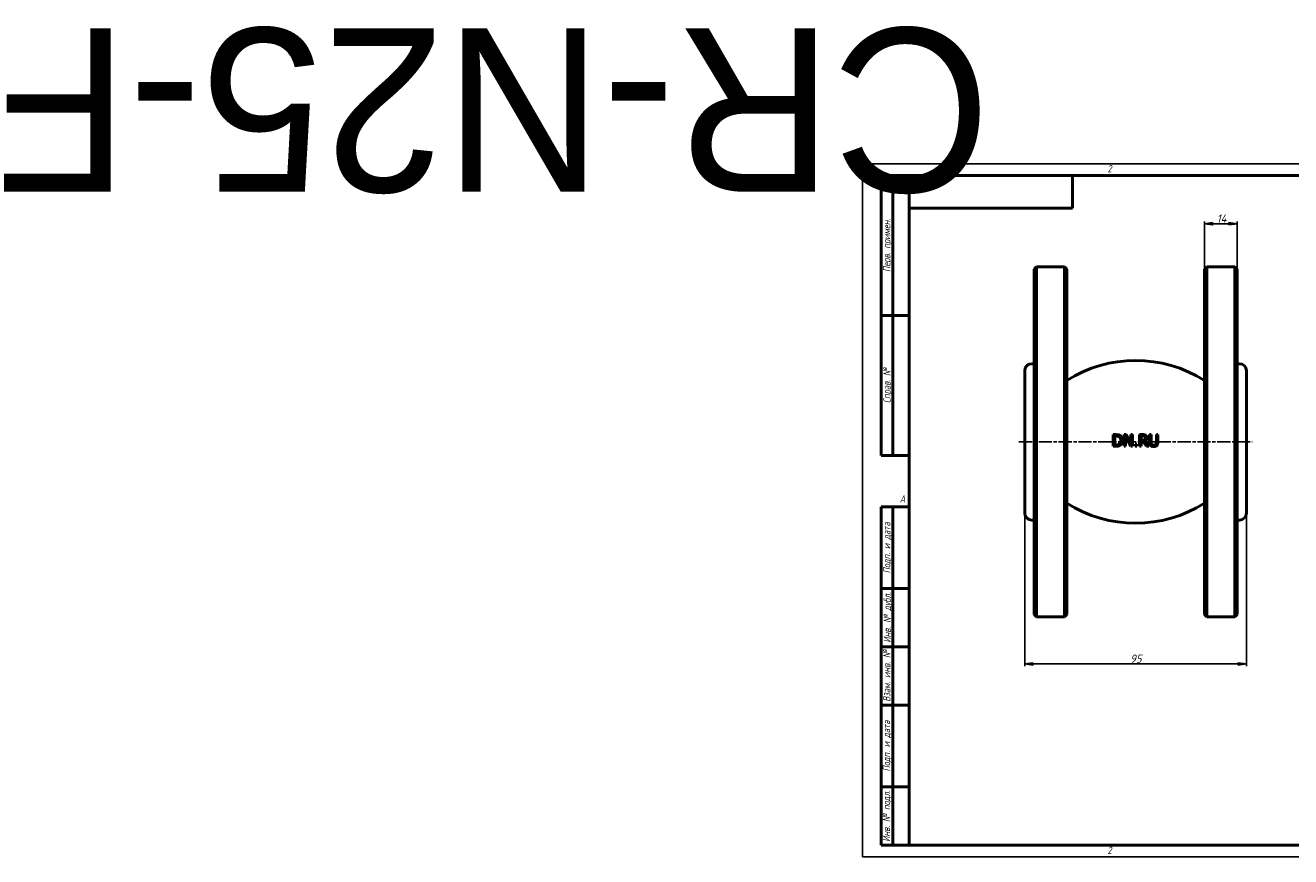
# Model space of a CAD drawing. Header units: millimetres. Extents: x -359 to 2393, y -69 to 356.
# Tile 1 of 4: x -359 to 183, y 0 to 356. Entities that reach past the tile are written whole.
import ezdxf
from ezdxf.enums import TextEntityAlignment as Align

# ---------------------------------------------------------------- set-up
doc = ezdxf.new("R2018")
doc.units = ezdxf.units.MM
doc.linetypes.add('CHAIN', pattern=[0.7087, 0.4724, -0.0591, 0.1181, -0.0591])
for name, color, linetype, lineweight in [('Видимый контур (ГОСТ)', 7, 'Continuous', 50), ('Кромка (ГОСТ)', 7, 'Continuous', 50), ('Обозначение (ГОСТ)', 7, 'Continuous', 25), ('Осевая линия (ГОСТ)', 7, 'Continuous', 25), ('Размер (ГОСТ)', 7, 'Continuous', 25), ('Эскизная геометрия (ГОСТ)', 7, 'Continuous', 50)]:
    doc.layers.add(name, color=color, linetype=linetype, lineweight=lineweight)
doc.styles.add('Альтернативный текст (ГОСТ)', font='arial.ttf', dxfattribs={"width": 0.8})
doc.styles.add('Обычный текст (ГОСТ)', font='GOST Common Italic.ttf')
doc.dimstyles.new('Обычный (ГОСТ)', dxfattribs={"dimtxt": 3.5, "dimasz": 3.5, "dimexe": 1, "dimexo": 0, "dimgap": 0.5, "dimtad": 1, "dimrnd": 1e-08, "dimtxsty": 'Обычный текст (ГОСТ)', "dimblk": 'Filled-1', "dimcen": 0.09, "dimdle": 15, "dimclrd": 256, "dimclre": 256, "dimclrt": 256, "dimazin": 2, "dimtfac": 0.714286, "dimtdec": 3, "dimtmove": 0, "dimatfit": 3, "dimfxl": 1, "dimtolj": 1, "dimlwd": 25, "dimlwe": 25, "dimarcsym": 0})

# ---------------------------------------------------------------- blocks, each defined once
blk = doc.blocks.new('Рамки ГОСТ - Рамка')
at = {"layer": 'Кромка (ГОСТ)', "lineweight": 25}
for p, q in [((0, 0), (0, 297)), ((0, 297), (420, 297)), ((420, 297), (420, 0)), ((420, 0), (0, 0))]:
    blk.add_line(p, q, dxfattribs=at)
at = {"layer": 'Кромка (ГОСТ)'}
for p, q in [((210, 292), (210, 297)), ((415, 292), (20, 292)), ((20, 292), (20, 5)), ((415, 5), (415, 292)), ((20, 5), (415, 5)), ((210, 5), (210, 0))]:
    blk.add_line(p, q, dxfattribs=at)
at = {"layer": 'Кромка (ГОСТ)', "char_height": 3.17, "attachment_point": 1, "style": 'Альтернативный текст (ГОСТ)'}
for s, insert, width in [('\\fGOST Common|b0|i1;{\\H3.1700;2}', (105, 296.5), 5.2328), ('\\fGOST Common|b0|i1;{\\H3.1700;1}', (315.02, 296.44), 5.2327), ('\\fGOST Common|b0|i1;{\\H3.1700;A}', (16, 155), 5.1335), ('\\fGOST Common|b0|i1;{\\H3.1700;A}', (416, 148.5), 5.0704), ('\\fGOST Common|b0|i1;{\\H3.1700;2}', (104.99, 4.3), 5.2328), ('\\fGOST Common|b0|i1;{\\H3.1700;1}', (315, 4.14), 6.6287), ('\\fGOST Common|b0|i1;{\\H3.1700;Формат А3}', (370, 4.39), 25.2103)]:
    blk.add_mtext(s, dxfattribs=dict(at, insert=insert, width=width))
blk = doc.blocks.new('ГОСТ - Доп. графы 1')
at = {"layer": 'Эскизная геометрия (ГОСТ)'}
for p, q in [((-12, 0), (-12, 145)), ((-12, 145), (0, 145)), ((-7, 145), (-7, 0)), ((-12, 110), (-7, 110)), ((-7, 110), (0, 110)), ((-12, 85), (-7, 85)), ((-7, 85), (0, 85)), ((-12, 60), (-7, 60)), ((-7, 60), (0, 60)), ((-12, 25), (-7, 25)), ((-7, 25), (0, 25)), ((0, 0), (-12, 0))]:
    blk.add_line(p, q, dxfattribs=at)
at = {"layer": 'Обозначение (ГОСТ)', "char_height": 3.17, "attachment_point": 5, "rotation": 90, "style": 'Альтернативный текст (ГОСТ)'}
for s, insert, width in [('\\fGOST Common|b0|i1;{\\H3.1700;Подп. и дата}', (-9.37, 127.41), 34.7679), ('\\fGOST Common|b0|i1;{\\H3.1700;Инв. № дубл.}', (-8.95, 97.55), 24.8438), ('\\fGOST Common|b0|i1;{\\H3.1700;Взам. инв. №}', (-9.58, 72.53), 24.8669), ('\\fGOST Common|b0|i1;{\\H3.1700;Подп. и дата}', (-9.5, 42.47), 35.1486), ('\\fGOST Common|b0|i1;{\\H3.1700;Инв. № подл.}', (-9.5, 12.41), 24.9618)]:
    blk.add_mtext(s, dxfattribs=dict(at, insert=insert, width=width))
at = {"layer": 'Обозначение (ГОСТ)', "lineweight": 30, "flags": 17}
for tag, p in [('Подп._и_дата_2', (-3.53, 127.51)), ('Инв._номер_дубликата', (-3.41, 97.47)), ('Взамен_инв._номера', (-3.46, 72.53)), ('Подп._и_дата_1', (-3.42, 42.35)), ('ИНВЕНТАРНЫЙ_НОМЕР', (-3.33, 12.68))]:
    blk.add_attdef(tag, text='', height=3.17, rotation=90, dxfattribs=at).set_placement(p, align=Align.MIDDLE_CENTER)
blk = doc.blocks.new('ГОСТ - Доп. графы 2')
at = {"layer": 'Эскизная геометрия (ГОСТ)'}
for p, q in [((-12, 0), (-12, 120)), ((-12, 120), (0, 120)), ((-7, 0), (-7, 120)), ((-12, 60), (0, 60)), ((0, 0), (-12, 0))]:
    blk.add_line(p, q, dxfattribs=at)
at = {"layer": 'Обозначение (ГОСТ)', "char_height": 3.17, "attachment_point": 5, "rotation": 90, "style": 'Альтернативный текст (ГОСТ)'}
for s, insert, width in [('\\fGOST Common|b0|i1;{\\H3.1700;Перв. примен.}', (-9.19, 90.05), 60.0143), ('\\fGOST Common|b0|i1;{\\H3.1700;Справ. №}', (-9.1, 30), 59.9357)]:
    blk.add_mtext(s, dxfattribs=dict(at, insert=insert, width=width))
at = {"layer": 'Обозначение (ГОСТ)', "lineweight": 30, "flags": 17}
for tag, p in [('Первичная_применяемость', (-3.65, 90.03)), ('Справочный_номер', (-3.55, 30.02))]:
    blk.add_attdef(tag, text='', height=3.17, rotation=90, dxfattribs=at).set_placement(p, align=Align.MIDDLE_CENTER)
blk = doc.blocks.new('ГОСТ - Доп. графы 3')
at = {"layer": 'Эскизная геометрия (ГОСТ)'}
for p, q in [((0, 0), (70, 0)), ((70, 0), (70, -14)), ((70, -14), (0, -14))]:
    blk.add_line(p, q, dxfattribs=at)
at = {"layer": 'Обозначение (ГОСТ)', "lineweight": 30}
blk.add_attdef('ОБОЗНАЧЕНИЕ', text='', height=5, rotation=180, dxfattribs=at).set_placement((34.94, -6.97), align=Align.MIDDLE_CENTER)
blk = doc.blocks.new('Filled-1')
at = {"color": 0}
for p, q in [((0, 0), (-1, 0.14)), ((-1, 0.14), (-1, -0.14)), ((-1, 0), (0, 0)), ((-1, -0.14), (0, 0))]:
    blk.add_line(p, q, dxfattribs=at)
at = {"color": 0, "flags": 128}
blk.add_lwpolyline([(-1, -0.14), (0, 0), (-1, 0.14), (-1, -0.14)], dxfattribs=at)
at = {"color": 0}
blk.add_solid([(-1, -0.14), (0, 0), (-1, 0.14), (-1, -0.14)], dxfattribs=at)
blk = doc.blocks.new('*D9')
at = {"layer": 'Defpoints', "color": 0, "linetype": 'Continuous', "transparency": 16777216}
for p in [(69.49, 147.33), (164.49, 147.33), (164.49, 82.65)]:
    blk.add_point(p, dxfattribs=at)
at = {"layer": 'Размер (ГОСТ)', "linetype": 'Continuous', "lineweight": 25, "transparency": 16777216}
for p, q in [((69.49, 147.33), (69.49, 81.65)), ((164.49, 147.33), (164.49, 81.65)), ((72.99, 82.65), (160.99, 82.65))]:
    blk.add_line(p, q, dxfattribs=at)
at = {"layer": 'Размер (ГОСТ)', "linetype": 'Continuous', "lineweight": 25, "transparency": 16777216, "xscale": 3.5, "yscale": 3.5, "zscale": 3.5, "rotation": 180}
blk.add_blockref('Filled-1', (69.49, 82.65), dxfattribs=at)
at = {"layer": 'Размер (ГОСТ)', "linetype": 'Continuous', "lineweight": 25, "transparency": 16777216, "xscale": 3.5, "yscale": 3.5, "zscale": 3.5}
blk.add_blockref('Filled-1', (164.49, 82.65), dxfattribs=at)
at = {"layer": 'Размер (ГОСТ)', "linetype": 'Continuous', "lineweight": 25, "transparency": 16777216, "insert": (114.67, 86.65), "char_height": 3.5, "attachment_point": 1, "style": 'Обычный текст (ГОСТ)'}
blk.add_mtext('\\A1;95', dxfattribs=at)
blk = doc.blocks.new('*D10')
at = {"layer": 'Defpoints', "color": 0, "linetype": 'Continuous', "transparency": 16777216}
for p in [(160.49, 271.32), (146.49, 251.83), (160.49, 251.83)]:
    blk.add_point(p, dxfattribs=at)
at = {"layer": 'Размер (ГОСТ)', "linetype": 'Continuous', "lineweight": 25, "transparency": 16777216}
for p, q in [((146.49, 251.83), (146.49, 272.32)), ((149.99, 271.32), (156.99, 271.32)), ((160.49, 251.83), (160.49, 272.32))]:
    blk.add_line(p, q, dxfattribs=at)
at = {"layer": 'Размер (ГОСТ)', "linetype": 'Continuous', "lineweight": 25, "transparency": 16777216, "xscale": 3.5, "yscale": 3.5, "zscale": 3.5, "rotation": 180}
blk.add_blockref('Filled-1', (146.49, 271.32), dxfattribs=at)
at = {"layer": 'Размер (ГОСТ)', "linetype": 'Continuous', "lineweight": 25, "transparency": 16777216, "xscale": 3.5, "yscale": 3.5, "zscale": 3.5}
blk.add_blockref('Filled-1', (160.49, 271.32), dxfattribs=at)
at = {"layer": 'Размер (ГОСТ)', "linetype": 'Continuous', "lineweight": 25, "transparency": 16777216, "insert": (151.74, 275.32), "char_height": 3.5, "attachment_point": 1, "style": 'Обычный текст (ГОСТ)'}
blk.add_mtext('\\A1;14', dxfattribs=at)

msp = doc.modelspace()

# ---------------------------------------------------------------- linework, layer by layer
at = {"layer": 'Видимый контур (ГОСТ)'}
for p, q in [((73.492, 251.833), (74.492, 252.833)), ((73.492, 103.833), (73.492, 251.833)), ((74.492, 252.833), (74.492, 102.833)), ((74.492, 252.833), (86.492, 252.833)), ((86.492, 102.833), (86.492, 252.833)), ((87.492, 251.833), (86.492, 252.833)), ((87.492, 251.833), (87.492, 103.833)), ((146.492, 251.833), (147.492, 252.833)), ((146.492, 103.833), (146.492, 251.833)), ((147.492, 252.833), (147.492, 102.833)), ((147.492, 252.833), (159.492, 252.833)), ((159.492, 102.833), (159.492, 252.833)), ((160.492, 251.833), (159.492, 252.833)), ((160.492, 251.833), (160.492, 103.833)), ((69.492, 147.333), (69.492, 208.333)), ((72.492, 211.333), (73.492, 211.333)), ((160.492, 211.333), (161.492, 211.333)), ((164.492, 208.333), (164.492, 147.333)), ((108.538, 180.946), (107.399, 180.946)), ((107.399, 175.946), (107.399, 180.946)), ((108.57, 180.37), (108.063, 180.37)), ((108.063, 180.37), (108.063, 176.521)), ((112.063, 175.946), (112.063, 180.946)), ((112.683, 180.257), (112.683, 175.946)), ((112.683, 180.257), (114.895, 175.946)), ((115.021, 176.987), (113.007, 180.946)), ((115.64, 180.946), (115.021, 180.946)), ((115.021, 176.987), (115.021, 180.946)), ((115.64, 180.946), (115.64, 175.946)), ((118.736, 175.946), (118.736, 180.946)), ((119.401, 180.37), (119.401, 178.49)), ((119.401, 180.37), (120.061, 180.37)), ((123.606, 180.946), (122.942, 180.946)), ((122.942, 177.826), (122.942, 180.946)), ((123.606, 180.946), (123.606, 177.826)), ((126.56, 180.946), (125.896, 180.946)), ((125.896, 177.809), (125.896, 180.946)), ((126.56, 180.946), (126.56, 177.826)), ((107.399, 175.946), (108.55, 175.946)), ((108.57, 176.521), (108.063, 176.521)), ((112.063, 175.946), (112.683, 175.946)), ((114.895, 175.946), (115.64, 175.946)), ((117.585, 176.902), (116.783, 176.902)), ((116.783, 175.946), (116.783, 176.902)), ((116.783, 175.946), (117.585, 175.946)), ((117.585, 176.902), (117.585, 175.946)), ((118.736, 175.946), (119.401, 175.946)), ((119.984, 178.49), (119.401, 178.49)), ((119.401, 177.935), (119.401, 175.946)), ((119.401, 177.935), (120.162, 177.935)), ((120.162, 177.935), (121.743, 175.946)), ((122.606, 175.946), (120.827, 178.121)), ((121.743, 175.946), (122.606, 175.946)), ((72.492, 144.333), (73.492, 144.333)), ((160.492, 144.333), (161.492, 144.333)), ((73.492, 103.833), (74.492, 102.833)), ((87.492, 103.833), (86.492, 102.833)), ((146.492, 103.833), (147.492, 102.833)), ((160.492, 103.833), (159.492, 102.833)), ((74.492, 102.833), (86.492, 102.833)), ((147.492, 102.833), (159.492, 102.833))]:
    msp.add_line(p, q, dxfattribs=at)
for centre, radius, start, end in [((116.992, 157.713), 55, 57.56356, 122.43644), ((72.492, 208.333), 3, 90, 180), ((161.492, 208.333), 3, 0, 90), ((72.492, 147.333), 3, 180, 270), ((116.992, 197.954), 55, 237.56356, 302.43644), ((161.492, 147.333), 3, 270, 0)]:
    msp.add_arc(centre, radius, start, end, dxfattribs=at)
for centre, major_axis, ratio, start_param, end_param in [((116.992, 180.945), (-55.283, 0), 0.0000129, 4.7845334, 4.8016669), ((116.992, 180.944), (-55.284, 0), 0.0000209, 4.6575027, 4.6808317)]:
    msp.add_ellipse(centre, major_axis=major_axis, ratio=ratio, start_param=start_param, end_param=end_param, dxfattribs=at)
for points, knots in [([(110.328, 180.549), (110.158, 180.661), (109.967, 180.743), (109.558, 180.87), (109.225, 180.946), (108.538, 180.946)], [0, 0, 0, 0, 0.06197615, 0.06197615, 0.12998196, 0.12998196, 0.12998196, 0.12998196]), ([(108.57, 180.37), (109.024, 180.37), (109.278, 180.316), (109.597, 180.221), (109.748, 180.155), (109.891, 180.07)], [-0.10097119, -0.10097119, -0.10097119, -0.10097119, -0.05035087, -0.05035087, 0, 0, 0, 0]), ([(109.891, 180.07), (110.023, 179.989), (110.14, 179.891), (110.343, 179.653), (110.423, 179.518), (110.542, 179.237), (110.582, 179.094), (110.637, 178.784), (110.649, 178.616), (110.649, 178.45)], [-0.18872495, -0.18872495, -0.18872495, -0.18872495, -0.14187933, -0.14187933, -0.09448785, -0.09448785, -0.04994676, -0.04994676, 0, 0, 0, 0]), ([(111.341, 178.442), (111.341, 178.694), (111.318, 178.948), (111.205, 179.416), (111.125, 179.622), (110.927, 179.966), (110.828, 180.102), (110.597, 180.348), (110.469, 180.455), (110.328, 180.549)], [0, 0, 0, 0, 0.07576116, 0.07576116, 0.14461692, 0.14461692, 0.19573025, 0.19573025, 0.24681737, 0.24681737, 0.24681737, 0.24681737]), ([(121.297, 180.682), (121.161, 180.77), (121.015, 180.836), (120.795, 180.891), (120.559, 180.946), (120.025, 180.946)], [0, 0, 0, 0, 0.048641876, 0.048641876, 0.067906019, 0.067906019, 0.067906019, 0.067906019]), ([(120.061, 180.37), (120.189, 180.37), (120.328, 180.364), (120.529, 180.333), (120.601, 180.317), (120.736, 180.268), (120.798, 180.238), (120.855, 180.2)], [-0.082317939, -0.082317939, -0.082317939, -0.082317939, -0.043323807, -0.043323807, -0.020600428, -0.020600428, 0, 0, 0, 0]), ([(120.827, 178.121), (120.956, 178.17), (121.08, 178.231), (121.305, 178.379), (121.405, 178.463), (121.652, 178.734), (121.729, 178.899), (121.837, 179.199), (121.864, 179.393), (121.864, 179.588)], [0, 0, 0, 0, 0.04155105, 0.04155105, 0.08108906, 0.08108906, 0.1517885, 0.1517885, 0.26356867, 0.26356867, 0.26356867, 0.26356867]), ([(120.855, 180.2), (120.911, 180.162), (120.962, 180.117), (121.005, 180.065), (121.024, 180.042), (121.04, 180.02), (121.053, 179.998), (121.066, 179.978), (121.077, 179.958), (121.087, 179.938), (121.089, 179.933), (121.092, 179.928), (121.094, 179.922), (121.098, 179.913), (121.102, 179.904), (121.106, 179.896), (121.14, 179.814), (121.159, 179.727), (121.167, 179.639), (121.17, 179.605), (121.171, 179.57), (121.171, 179.536)], [-0.06700929, -0.06700929, -0.06700929, -0.06700929, -0.053094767, -0.053094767, -0.053094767, -0.04712494, -0.04712494, -0.04712494, -0.041431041, -0.041431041, -0.041431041, -0.039828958, -0.039828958, -0.039828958, -0.0370261, -0.0370261, -0.0370261, -0.010437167, -0.010437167, -0.010437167, 0, 0, 0, 0]), ([(121.171, 179.536), (121.171, 179.442), (121.165, 179.347), (121.148, 179.255), (121.136, 179.19), (121.12, 179.133), (121.102, 179.082), (121.094, 179.059), (121.086, 179.038), (121.077, 179.018), (121.032, 178.916), (120.969, 178.826), (120.888, 178.749)], [-0.076990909, -0.076990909, -0.076990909, -0.076990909, -0.055366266, -0.055366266, -0.055366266, -0.040217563, -0.040217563, -0.040217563, -0.033600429, -0.033600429, -0.033600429, 0, 0, 0, 0]), ([(121.864, 179.588), (121.864, 179.71), (121.853, 179.833), (121.826, 179.951), (121.817, 179.988), (121.808, 180.022), (121.798, 180.053), (121.782, 180.1), (121.766, 180.139), (121.751, 180.171), (121.743, 180.189), (121.735, 180.205), (121.727, 180.219), (121.722, 180.229), (121.717, 180.239), (121.712, 180.247), (121.675, 180.312), (121.636, 180.368), (121.591, 180.422), (121.531, 180.495), (121.463, 180.56), (121.387, 180.619), (121.358, 180.641), (121.328, 180.662), (121.297, 180.682)], [-0.089710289, -0.089710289, -0.089710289, -0.089710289, -0.077275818, -0.077275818, -0.077275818, -0.07337836, -0.07337836, -0.07337836, -0.067400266, -0.067400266, -0.067400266, -0.064046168, -0.064046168, -0.064046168, -0.061422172, -0.061422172, -0.061422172, -0.039852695, -0.039852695, -0.039852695, -0.01102683, -0.01102683, -0.01102683, 0, 0, 0, 0]), ([(108.55, 175.946), (108.792, 175.946), (109.053, 175.955), (109.522, 176.014), (109.68, 176.053), (109.996, 176.164), (110.163, 176.248), (110.32, 176.347)], [0, 0, 0, 0, 0.07362089, 0.07362089, 0.143385, 0.143385, 0.23040214, 0.23040214, 0.23040214, 0.23040214]), ([(109.952, 176.853), (109.834, 176.77), (109.707, 176.705), (109.498, 176.629), (109.363, 176.586), (108.949, 176.53), (108.757, 176.521), (108.57, 176.521)], [-0.25441741, -0.25441741, -0.25441741, -0.25441741, -0.12649885, -0.12649885, -0.05677731, -0.05677731, 0, 0, 0, 0]), ([(110.649, 178.45), (110.649, 178.201), (110.625, 177.942), (110.52, 177.579), (110.455, 177.397), (110.222, 177.071), (110.097, 176.951), (109.952, 176.853)], [-0.25090371, -0.25090371, -0.25090371, -0.25090371, -0.1205674, -0.1205674, -0.05300278, -0.05300278, 0, 0, 0, 0]), ([(110.32, 176.347), (110.508, 176.471), (110.67, 176.622), (110.954, 176.986), (111.074, 177.2), (111.287, 177.748), (111.341, 178.091), (111.341, 178.442)], [0, 0, 0, 0, 0.06789295, 0.06789295, 0.1389741, 0.1389741, 0.24361636, 0.24361636, 0.24361636, 0.24361636]), ([(120.888, 178.749), (120.835, 178.697), (120.777, 178.653), (120.712, 178.618), (120.689, 178.606), (120.667, 178.596), (120.647, 178.587), (120.614, 178.573), (120.584, 178.563), (120.559, 178.556), (120.545, 178.552), (120.533, 178.548), (120.522, 178.546), (120.514, 178.544), (120.507, 178.542), (120.501, 178.541), (120.401, 178.519), (120.297, 178.505), (120.194, 178.497), (120.124, 178.492), (120.053, 178.49), (119.984, 178.49)], [-0.069504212, -0.069504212, -0.069504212, -0.069504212, -0.062163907, -0.062163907, -0.062163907, -0.059618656, -0.059618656, -0.059618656, -0.055614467, -0.055614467, -0.055614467, -0.053416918, -0.053416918, -0.053416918, -0.051610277, -0.051610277, -0.051610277, -0.020828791, -0.020828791, -0.020828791, 0, 0, 0, 0]), ([(122.942, 177.826), (122.942, 177.532), (122.964, 177.14), (123.123, 176.719), (123.169, 176.627), (123.281, 176.454), (123.347, 176.374), (123.42, 176.302)], [0, 0, 0, 0, 0.08816854, 0.08816854, 0.1145376, 0.1145376, 0.14086508, 0.14086508, 0.14086508, 0.14086508]), ([(123.42, 176.302), (123.556, 176.166), (123.715, 176.063), (124.064, 175.918), (124.329, 175.84), (124.749, 175.84)], [0, 0, 0, 0, 0.05820838, 0.05820838, 0.11447035, 0.11447035, 0.11447035, 0.11447035]), ([(123.821, 176.817), (123.753, 176.92), (123.704, 177.032), (123.65, 177.231), (123.606, 177.428), (123.606, 177.826)], [0, 0, 0, 0, 0.037202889, 0.037202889, 0.062040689, 0.062040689, 0.062040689, 0.062040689]), ([(124.749, 176.408), (124.646, 176.408), (124.541, 176.415), (124.44, 176.434), (124.427, 176.436), (124.414, 176.439), (124.401, 176.442), (124.364, 176.45), (124.327, 176.459), (124.291, 176.471), (124.255, 176.482), (124.22, 176.495), (124.186, 176.511), (124.163, 176.521), (124.141, 176.532), (124.119, 176.544), (124.024, 176.596), (123.94, 176.664), (123.872, 176.748), (123.854, 176.77), (123.837, 176.793), (123.821, 176.817)], [-0.10708674, -0.10708674, -0.10708674, -0.10708674, -0.07593755, -0.07593755, -0.07593755, -0.07194237, -0.07194237, -0.07194237, -0.0604833, -0.0604833, -0.0604833, -0.04902422, -0.04902422, -0.04902422, -0.04146827, -0.04146827, -0.04146827, -0.00855633, -0.00855633, -0.00855633, 0, 0, 0, 0]), ([(125.681, 176.817), (125.643, 176.759), (125.598, 176.707), (125.493, 176.614), (125.434, 176.575), (125.291, 176.501), (125.194, 176.465), (124.973, 176.417), (124.861, 176.408), (124.749, 176.408)], [0, 0, 0, 0, 0.020837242, 0.020837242, 0.042278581, 0.042278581, 0.069536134, 0.069536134, 0.096507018, 0.096507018, 0.096507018, 0.096507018]), ([(124.749, 175.84), (124.952, 175.84), (125.165, 175.857), (125.456, 175.927), (125.598, 175.97), (125.875, 176.123), (125.984, 176.205), (126.082, 176.302)], [0, 0, 0, 0, 0.06152361, 0.06152361, 0.09053726, 0.09053726, 0.11287406, 0.11287406, 0.11287406, 0.11287406]), ([(125.896, 177.809), (125.896, 177.667), (125.89, 177.516), (125.855, 177.233), (125.831, 177.144), (125.777, 176.984), (125.734, 176.898), (125.681, 176.817)], [0, 0, 0, 0, 0.04275439, 0.04275439, 0.08571811, 0.08571811, 0.14452544, 0.14452544, 0.14452544, 0.14452544]), ([(126.082, 176.302), (126.212, 176.426), (126.313, 176.571), (126.415, 176.803), (126.476, 176.956), (126.549, 177.419), (126.56, 177.626), (126.56, 177.826)], [0, 0, 0, 0, 0.054157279, 0.054157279, 0.075946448, 0.075946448, 0.092191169, 0.092191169, 0.092191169, 0.092191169])]:
    msp.add_open_spline(points, degree=3, knots=knots, dxfattribs=at)
at = {"layer": 'Осевая линия (ГОСТ)', "linetype": 'CHAIN', "ltscale": 11.993792}
msp.add_line((66.992, 177.833), (166.992, 177.833), dxfattribs=at)

# ---------------------------------------------------------------- block references
ref = msp.add_blockref('ГОСТ - Доп. графы 3', (20, 292))
lines = msp.add_mtext('CR-N25-F', dxfattribs={"layer": 'Обозначение (ГОСТ)', "insert": (54.942, 285.032), "char_height": 70.1248, "attachment_point": 1, "rotation": 180})
ref.add_attrib('ОБОЗНАЧЕНИЕ', '', (54.942, 285.032)).embed_mtext(lines)
for name, p in [('Рамки ГОСТ - Рамка', (0, 0)), ('ГОСТ - Доп. графы 2', (20, 172)), ('ГОСТ - Доп. графы 1', (20, 5))]:
    msp.add_blockref(name, p)

# ---------------------------------------------------------------- dimensions: what is measured, and where the dimension line sits
at = {"layer": 'Размер (ГОСТ)', "linetype": 'Continuous', "lineweight": 25}
for base, p1, p2, picture, middle in [((160.492, 271.32), (146.492, 251.833), (160.492, 251.833), '*D10', (153.492, 271.32)), ((164.492, 82.646), (69.492, 147.333), (164.492, 147.333), '*D9', (116.992, 82.646))]:
    dim = msp.add_linear_dim(base=base, p1=p1, p2=p2, angle=180, dimstyle='Обычный (ГОСТ)', override={"dimgap": 0.5, "dimdec": 2, "dimtol": 0, "dimlim": 0, "dimtp": 0, "dimtm": 0, "dimtdec": 3, "dimtofl": 0, "dimatfit": 1}, dxfattribs=at)
    dim.commit()
    dim.dimension.update_dxf_attribs({"geometry": picture, "text_midpoint": middle, "dimtype": 160})

doc.saveas('drawing.dxf')
